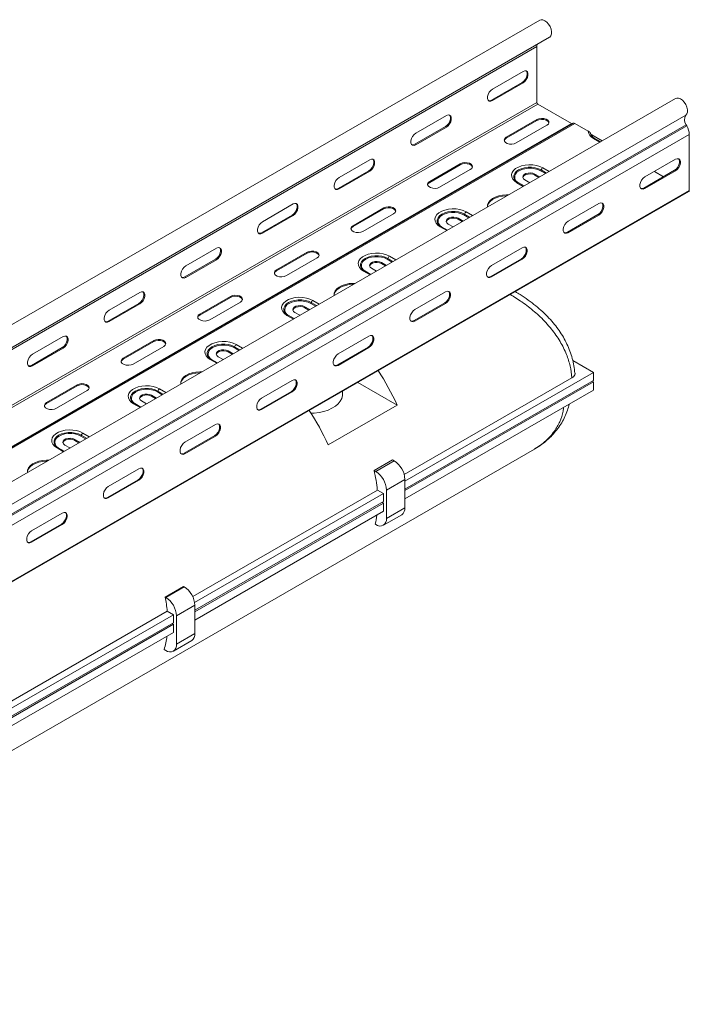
# Model space of a CAD drawing. Header units: millimetres. Extents: x 440 to 1541, y -883 to 631.
# Tile 3 of 5: x 853 to 1162, y -701 to -246. Entities that reach past the tile are written whole.
import ezdxf

# ---------------------------------------------------------------- set-up
doc = ezdxf.new("R2010")
doc.units = ezdxf.units.MM

msp = doc.modelspace()

# ---------------------------------------------------------------- linework, layer by layer
at = {"color": 7, "linetype": 'Continuous', "lineweight": 15}
for p, q in [((1092.82, -246.64), (729.61, -456.32)), ((738.71, -461.57), (1097.37, -254.52)), ((1091.47, -258.87), (1091.47, -284.62)), ((1085.11, -270.29), (1070.96, -278.46)), ((1070.57, -283.54), (1084.72, -275.38)), ((1070.96, -283.76), (1085.11, -275.6)), ((1084.72, -275.38), (1085.11, -275.6)), ((1155.5, -282.83), (627.3, -587.76)), ((1070.57, -283.54), (1070.96, -283.76)), ((1091.93, -285.42), (1107.49, -294.4)), ((632.05, -595.5), (1160.25, -290.57)), ((1049.75, -290.7), (1035.61, -298.87)), ((579.28, -599.33), (1107.49, -294.4)), ((580.09, -599.16), (1108.3, -294.24)), ((580.81, -599.24), (1109.02, -294.31)), ((632.17, -599.91), (1160.38, -294.98)), ((632.42, -600.35), (1160.62, -295.42)), ((1091.54, -292.54), (1077.4, -300.71)), ((1091.54, -292.99), (1077.4, -301.15)), ((1081.99, -303.36), (1096.13, -295.2)), ((1091.54, -292.99), (1091.54, -292.54)), ((1109.02, -294.31), (1115.16, -297.85)), ((1160.62, -295.42), (1160.38, -294.98)), ((633.58, -604.39), (1161.79, -299.47)), ((1035.22, -303.95), (1049.36, -295.79)), ((1035.61, -304.18), (1049.75, -296.01)), ((1049.36, -295.79), (1049.75, -296.01)), ((1116.77, -299.6), (1121.62, -302.39)), ((1161.79, -325.22), (1161.79, -299.47)), ((1035.22, -303.95), (1035.61, -304.18)), ((1077.4, -301.15), (1077.4, -300.71)), ((1120.92, -302.8), (1118.19, -301.22)), ((1014.4, -311.11), (1000.25, -319.28)), ((1056.18, -312.95), (1042.04, -321.12)), ((1056.18, -313.4), (1042.04, -321.57)), ((1056.18, -313.4), (1056.18, -312.95)), ((1155.43, -310.89), (1141.29, -319.05)), ((999.86, -324.36), (1014.01, -316.2)), ((1000.25, -324.59), (1014.4, -316.42)), ((1014.01, -316.2), (1014.4, -316.42)), ((1046.64, -323.77), (1060.78, -315.61)), ((1092.8, -319.03), (1090.55, -317.73)), ((1090.55, -318.18), (1090.55, -317.73)), ((1155.04, -315.97), (1140.9, -324.14)), ((1141.29, -324.36), (1155.43, -316.2)), ((1145.74, -316.48), (1149.95, -318.91)), ((1155.04, -315.97), (1155.43, -316.2)), ((1042.04, -321.57), (1042.04, -321.12)), ((1085.56, -323.21), (1082.83, -321.63)), ((1085.95, -320.38), (1088.2, -321.68)), ((1092.41, -319.25), (1090.55, -318.18)), ((745.31, -566.06), (1161.54, -325.77)), ((999.86, -324.36), (1000.25, -324.59)), ((1140.9, -324.14), (1141.29, -324.36)), ((979.04, -331.52), (964.9, -339.69)), ((1120.07, -331.3), (1105.93, -339.46)), ((1020.83, -333.36), (1006.68, -341.53)), ((1020.83, -333.81), (1006.68, -341.98)), ((1011.28, -344.18), (1025.42, -336.02)), ((1020.83, -333.81), (1020.83, -333.36)), ((964.51, -344.77), (978.65, -336.61)), ((964.9, -345), (979.04, -336.83)), ((978.65, -336.61), (979.04, -336.83)), ((1050.6, -340.79), (1052.85, -342.09)), ((1057.45, -339.44), (1055.2, -338.14)), ((1055.2, -338.59), (1055.2, -338.14)), ((1057.06, -339.66), (1055.2, -338.59)), ((1119.68, -336.38), (1105.54, -344.55)), ((1105.93, -344.77), (1120.07, -336.61)), ((1119.68, -336.38), (1120.07, -336.61)), ((964.51, -344.77), (964.9, -345)), ((1006.68, -341.98), (1006.68, -341.53)), ((1050.21, -343.62), (1047.48, -342.04)), ((1105.54, -344.55), (1105.93, -344.77)), ((943.68, -351.93), (929.54, -360.1)), ((985.47, -353.77), (971.33, -361.94)), ((985.47, -354.22), (971.33, -362.39)), ((985.47, -354.22), (985.47, -353.77)), ((1084.72, -351.71), (1070.57, -359.87)), ((929.15, -365.18), (943.3, -357.02)), ((929.54, -365.41), (943.68, -357.24)), ((943.3, -357.02), (943.68, -357.24)), ((975.93, -364.59), (990.07, -356.43)), ((1022.09, -359.85), (1019.84, -358.55)), ((1019.84, -359), (1019.84, -358.55)), ((1021.7, -360.07), (1019.84, -359)), ((1084.33, -356.79), (1070.19, -364.96)), ((1070.57, -365.18), (1084.72, -357.02)), ((1084.33, -356.79), (1084.72, -357.02)), ((971.33, -362.39), (971.33, -361.94)), ((1014.85, -364.03), (1012.12, -362.45)), ((1015.24, -361.2), (1017.49, -362.5)), ((929.15, -365.18), (929.54, -365.41)), ((1070.19, -364.96), (1070.57, -365.18)), ((908.33, -372.34), (894.19, -380.51)), ((1049.36, -372.12), (1035.22, -380.28)), ((950.12, -374.18), (935.97, -382.35)), ((950.12, -374.63), (935.97, -382.8)), ((940.57, -385), (954.71, -376.84)), ((950.12, -374.63), (950.12, -374.18)), ((1048.97, -377.2), (1034.83, -385.37)), ((1048.97, -377.2), (1049.36, -377.43)), ((893.8, -385.59), (907.94, -377.43)), ((894.19, -385.82), (908.33, -377.65)), ((907.94, -377.43), (908.33, -377.65)), ((979.89, -381.61), (982.14, -382.91)), ((986.73, -380.26), (984.48, -378.96)), ((984.48, -379.41), (984.48, -378.96)), ((986.35, -380.48), (984.48, -379.41)), ((1035.22, -385.59), (1049.36, -377.43)), ((893.8, -385.59), (894.19, -385.82)), ((935.97, -382.8), (935.97, -382.35)), ((979.49, -384.44), (976.76, -382.86)), ((1034.83, -385.37), (1035.22, -385.59)), ((872.97, -392.75), (858.83, -400.92)), ((914.76, -394.59), (900.62, -402.76)), ((914.76, -395.04), (900.62, -403.21)), ((914.76, -395.04), (914.76, -394.59)), ((1014.01, -392.53), (999.86, -400.69)), ((858.44, -406), (872.58, -397.84)), ((858.83, -406.23), (872.97, -398.06)), ((872.58, -397.84), (872.97, -398.06)), ((905.22, -405.41), (919.36, -397.25)), ((951.38, -400.67), (949.13, -399.37)), ((949.13, -399.82), (949.13, -399.37)), ((950.99, -400.89), (949.13, -399.82)), ((1013.62, -397.61), (999.48, -405.78)), ((999.86, -406), (1014.01, -397.84)), ((1013.62, -397.61), (1014.01, -397.84)), ((900.62, -403.21), (900.62, -402.76)), ((944.14, -404.85), (941.41, -403.27)), ((944.53, -402.02), (946.78, -403.32)), ((1117.6, -409.28), (1108.01, -403.75)), ((858.44, -406), (858.83, -406.23)), ((999.48, -405.78), (999.86, -406)), ((978.65, -412.94), (964.51, -421.1)), ((1030.29, -456.42), (1107.69, -411.74)), ((1030.62, -459.49), (1117.6, -409.28)), ((1030.62, -463.17), (1117.6, -412.96)), ((1117.6, -413.64), (1117.01, -413.3)), ((1117.6, -412.96), (1117.6, -409.28)), ((879.41, -415), (865.26, -423.17)), ((879.41, -415.45), (865.26, -423.62)), ((869.86, -425.82), (884, -417.66)), ((879.41, -415.45), (879.41, -415)), ((978.26, -418.02), (964.12, -426.19)), ((978.26, -418.02), (978.65, -418.25)), ((1001.78, -419.48), (1001.78, -418)), ((1027.01, -424.33), (1008.91, -413.88)), ((1030.62, -463.85), (1117.6, -413.64)), ((1030.62, -467.65), (1117.6, -417.44)), ((1117.6, -417.44), (1117.6, -413.64)), ((909.18, -422.43), (911.43, -423.73)), ((916.02, -421.08), (913.77, -419.78)), ((913.77, -420.23), (913.77, -419.78)), ((915.64, -421.3), (913.77, -420.23)), ((964.51, -426.41), (978.65, -418.25)), ((865.26, -423.62), (865.26, -423.17)), ((908.78, -425.26), (906.05, -423.68)), ((964.12, -426.19), (964.51, -426.41)), ((995.19, -442.7), (1027.01, -424.33)), ((943.3, -433.35), (929.15, -441.51)), ((880.67, -441.49), (878.42, -440.19)), ((878.42, -440.64), (878.42, -440.19)), ((880.28, -441.71), (878.42, -440.64)), ((942.91, -438.43), (928.76, -446.6)), ((929.15, -446.82), (943.3, -438.66)), ((942.91, -438.43), (943.3, -438.66)), ((646.37, -700.96), (1090.36, -444.65)), ((873.43, -445.67), (870.7, -444.09)), ((873.82, -442.84), (876.07, -444.14)), ((928.76, -446.6), (929.15, -446.82)), ((1016.43, -454.56), (1024.91, -449.66)), ((1025.67, -450.1), (1024.91, -449.66)), ((907.94, -453.76), (893.8, -461.92)), ((1017.19, -455), (1025.67, -450.1)), ((907.55, -458.84), (893.41, -467.01)), ((907.55, -458.84), (907.94, -459.07)), ((1017.19, -455), (1016.43, -454.56)), ((1030.62, -458.67), (1022.14, -463.57)), ((1030.62, -458.67), (1030.62, -471.74)), ((893.8, -467.23), (907.94, -459.07)), ((932.74, -512.73), (1017.9, -463.57)), ((1020.72, -465.2), (1017.9, -463.57)), ((1022.14, -476.63), (1022.14, -463.57)), ((893.41, -467.01), (893.8, -467.23)), ((933.63, -515.48), (1020.72, -465.2)), ((1020.72, -468.88), (1020.72, -465.2)), ((933.75, -519.09), (1020.72, -468.88)), ((933.75, -519.77), (1020.72, -469.56)), ((1020.72, -469.56), (1020.13, -469.22)), ((1020.72, -473.37), (1020.72, -469.56)), ((1022.14, -476.63), (1030.62, -471.74)), ((872.58, -474.17), (858.44, -482.33)), ((933.75, -523.58), (1020.72, -473.37)), ((1020.69, -479.84), (1029.17, -474.94)), ((872.2, -479.25), (858.05, -487.42)), ((858.44, -487.64), (872.58, -479.48)), ((872.2, -479.25), (872.58, -479.48)), ((1017.19, -479.49), (1016.96, -479.36)), ((858.05, -487.42), (858.44, -487.64)), ((920.06, -512.95), (928.54, -508.05)), ((920.31, -513.1), (928.8, -508.2)), ((928.8, -508.2), (928.54, -508.05)), ((920.31, -513.1), (920.06, -512.95)), ((933.75, -516.78), (925.26, -521.68)), ((933.75, -516.78), (933.75, -529.84)), ((837.99, -567.43), (921.02, -519.49)), ((838.88, -570.18), (923.85, -521.13)), ((923.85, -521.13), (921.02, -519.49)), ((923.85, -524.8), (923.85, -521.13)), ((925.26, -534.74), (925.26, -521.68)), ((839, -573.79), (923.85, -524.8)), ((839, -574.47), (923.85, -525.49)), ((923.85, -525.49), (923.26, -525.15)), ((923.85, -529.29), (923.85, -525.49)), ((839, -578.28), (923.85, -529.29)), ((925.26, -534.74), (933.75, -529.84)), ((923.81, -537.94), (932.3, -533.05)), ((920.31, -537.6), (919.56, -537.16))]:
    msp.add_line(p, q, dxfattribs=at)
at = {"color": 8, "linetype": 'Continuous', "lineweight": 15}
for p, q in [((739.52, -462.04), (1091.47, -258.87)), ((745.31, -484.46), (1091.47, -284.62)), ((745.31, -485.52), (1091.93, -285.42)), ((1120.59, -302.98), (1117.64, -301.28)), ((1095.47, -317.49), (1093.22, -316.19)), ((1093.49, -315.81), (1095.93, -317.22)), ((1094.22, -314.79), (1097.18, -316.5)), ((1085.24, -323.39), (1082.28, -321.69)), ((745.31, -565.65), (1161.79, -325.22)), ((1058.14, -336.22), (1060.57, -337.63)), ((1058.87, -335.2), (1061.83, -336.91)), ((1060.12, -337.9), (1057.87, -336.6)), ((1049.88, -343.8), (1046.93, -342.1)), ((1024.76, -358.31), (1022.51, -357.01)), ((1022.78, -356.63), (1025.22, -358.04)), ((1023.51, -355.61), (1026.47, -357.32)), ((1014.53, -364.21), (1011.57, -362.51)), ((987.43, -377.04), (989.86, -378.45)), ((988.16, -376.02), (991.12, -377.73)), ((989.41, -378.72), (987.16, -377.42)), ((979.17, -384.63), (976.21, -382.92)), ((954.05, -399.13), (951.8, -397.83)), ((952.07, -397.46), (954.51, -398.86)), ((952.8, -396.43), (955.76, -398.14)), ((943.82, -405.04), (940.86, -403.33)), ((916.71, -417.87), (919.15, -419.27)), ((917.45, -416.84), (920.41, -418.55)), ((918.7, -419.54), (916.45, -418.24)), ((908.46, -425.45), (905.5, -423.74)), ((883.34, -439.95), (881.09, -438.65)), ((881.36, -438.28), (883.8, -439.68)), ((882.09, -437.25), (885.05, -438.96)), ((873.11, -445.86), (870.15, -444.15))]:
    msp.add_line(p, q, dxfattribs=at)
at = {"color": 7, "linetype": 'Continuous', "lineweight": 15, "flags": 128}
for points in [[(1097.37, -254.52), (1097.48, -254.46), (1097.99, -253.88), (1098.27, -253.03), (1098.29, -251.98), (1098.05, -250.83), (1097.57, -249.65), (1096.89, -248.54), (1096.07, -247.61), (1095.17, -246.91), (1094.26, -246.51), (1093.41, -246.45), (1092.82, -246.64)], [(1084.72, -275.38), (1085.5, -274.76), (1086.19, -273.9), (1086.71, -272.9), (1086.98, -271.88), (1086.98, -270.96), (1086.71, -270.25), (1086.52, -270.04)], [(1085.11, -275.6), (1085.89, -274.99), (1086.58, -274.13), (1087.1, -273.12), (1087.37, -272.1), (1087.37, -271.18), (1087.1, -270.47), (1086.58, -270.06), (1085.89, -270), (1085.11, -270.29)], [(1070.96, -278.46), (1070.18, -279.07), (1069.49, -279.93), (1068.97, -280.93), (1068.7, -281.96), (1068.7, -282.88), (1068.97, -283.59), (1069.49, -284), (1070.18, -284.06), (1070.96, -283.76)], [(1069.16, -283.79), (1069.79, -283.83), (1070.57, -283.54)], [(1160.25, -290.57), (1160.73, -289.95), (1160.97, -289.06), (1160.95, -287.99), (1160.68, -286.83), (1160.16, -285.65), (1159.46, -284.57), (1158.62, -283.67), (1157.71, -283.02), (1156.8, -282.67), (1155.98, -282.65), (1155.5, -282.83)], [(1049.36, -295.79), (1050.15, -295.17), (1050.84, -294.31), (1051.35, -293.31), (1051.62, -292.29), (1051.62, -291.37), (1051.35, -290.66), (1051.17, -290.45)], [(1049.75, -296.01), (1050.54, -295.4), (1051.23, -294.54), (1051.74, -293.54), (1052.01, -292.51), (1052.01, -291.59), (1051.74, -290.88), (1051.23, -290.47), (1050.54, -290.41), (1049.75, -290.7)], [(1096.13, -295.2), (1096.78, -294.66), (1097.07, -294.03), (1096.98, -293.38), (1096.5, -292.79), (1095.7, -292.33), (1094.68, -292.06), (1093.55, -292), (1092.46, -292.17), (1091.54, -292.54)], [(1097.06, -294.09), (1096.98, -293.83), (1096.5, -293.24), (1095.7, -292.78), (1094.68, -292.51), (1093.55, -292.45), (1092.46, -292.62), (1091.54, -292.99)], [(1035.61, -298.87), (1034.82, -299.48), (1034.13, -300.34), (1033.62, -301.34), (1033.35, -302.37), (1033.35, -303.29), (1033.62, -304), (1034.13, -304.41), (1034.82, -304.47), (1035.61, -304.18)], [(1033.8, -304.2), (1034.43, -304.24), (1035.22, -303.95)], [(1077.4, -300.71), (1076.75, -301.24), (1076.46, -301.87), (1076.55, -302.52), (1077.03, -303.11), (1077.83, -303.57), (1078.85, -303.84), (1079.98, -303.9), (1081.07, -303.73), (1081.99, -303.36)], [(1077.4, -301.15), (1076.75, -301.69), (1076.47, -302.26)], [(1014.01, -316.2), (1014.79, -315.58), (1015.48, -314.72), (1016, -313.72), (1016.27, -312.7), (1016.27, -311.78), (1016, -311.07), (1015.81, -310.86)], [(1014.4, -316.42), (1015.18, -315.81), (1015.87, -314.95), (1016.39, -313.95), (1016.66, -312.92), (1016.66, -312), (1016.39, -311.29), (1015.87, -310.88), (1015.18, -310.82), (1014.4, -311.11)], [(1060.78, -315.61), (1061.43, -315.07), (1061.72, -314.44), (1061.62, -313.79), (1061.14, -313.2), (1060.34, -312.74), (1059.32, -312.47), (1058.2, -312.41), (1057.11, -312.58), (1056.18, -312.95)], [(1061.71, -314.5), (1061.62, -314.24), (1061.14, -313.65), (1060.34, -313.19), (1059.32, -312.92), (1058.2, -312.86), (1057.11, -313.03), (1056.18, -313.4)], [(1082.28, -321.69), (1081.17, -320.9), (1080.37, -319.99), (1079.91, -319), (1079.82, -317.98), (1080.09, -316.98), (1080.73, -316.03), (1081.69, -315.17), (1082.94, -314.45), (1084.42, -313.9), (1086.07, -313.53), (1087.81, -313.37), (1089.57, -313.42), (1091.28, -313.69), (1092.85, -314.15), (1094.22, -314.79)], [(1156.85, -310.64), (1157.03, -310.84), (1157.3, -311.55), (1157.3, -312.47), (1157.03, -313.5), (1156.52, -314.5), (1155.82, -315.36), (1155.04, -315.97)], [(1155.43, -316.2), (1156.21, -315.58), (1156.9, -314.72), (1157.42, -313.72), (1157.69, -312.7), (1157.69, -311.78), (1157.42, -311.07), (1156.9, -310.66), (1156.21, -310.6), (1155.43, -310.89)], [(1093.22, -316.19), (1091.99, -315.62), (1090.57, -315.22), (1089.04, -315.02), (1087.47, -315.02), (1085.93, -315.22), (1084.51, -315.62), (1083.28, -316.19), (1082.3, -316.9), (1081.93, -317.28)], [(1090.55, -317.73), (1089.63, -317.36), (1088.54, -317.19), (1087.41, -317.24), (1086.39, -317.52), (1085.59, -317.98), (1085.11, -318.57), (1085.01, -319.22), (1085.31, -319.85), (1085.95, -320.38)], [(1090.55, -318.18), (1089.63, -317.8), (1088.54, -317.64), (1087.41, -317.69), (1086.39, -317.97), (1085.59, -318.43), (1085.11, -319.02), (1085.03, -319.28)], [(1000.25, -319.28), (999.47, -319.89), (998.78, -320.75), (998.26, -321.75), (997.99, -322.78), (997.99, -323.7), (998.26, -324.41), (998.78, -324.82), (999.47, -324.88), (1000.25, -324.59)], [(1042.04, -321.12), (1041.39, -321.65), (1041.1, -322.28), (1041.2, -322.93), (1041.68, -323.52), (1042.47, -323.98), (1043.5, -324.25), (1044.62, -324.31), (1045.71, -324.14), (1046.64, -323.77)], [(1042.04, -321.57), (1041.39, -322.1), (1041.11, -322.67)], [(1141.29, -319.05), (1140.5, -319.67), (1139.81, -320.53), (1139.3, -321.53), (1139.02, -322.55), (1139.02, -323.47), (1139.3, -324.18), (1139.81, -324.59), (1140.5, -324.65), (1141.29, -324.36)], [(998.45, -324.61), (999.08, -324.65), (999.86, -324.36)], [(1140.9, -324.14), (1140.11, -324.43), (1139.48, -324.39)], [(978.65, -336.61), (979.44, -335.99), (980.13, -335.13), (980.64, -334.13), (980.91, -333.11), (980.91, -332.19), (980.64, -331.48), (980.46, -331.27)], [(979.04, -336.83), (979.83, -336.22), (980.52, -335.36), (981.03, -334.36), (981.3, -333.33), (981.3, -332.41), (981.03, -331.7), (980.52, -331.29), (979.83, -331.23), (979.04, -331.52)], [(1077.64, -327.78), (1077.42, -327.78), (1075.61, -327.91), (1073.89, -328.25), (1072.32, -328.79), (1070.97, -329.49), (1069.89, -330.34), (1069.13, -331.3), (1068.72, -332.32), (1068.65, -332.75)], [(1078.39, -327.35), (1077.42, -327.33), (1075.61, -327.47), (1073.89, -327.81), (1072.32, -328.34), (1070.97, -329.04), (1069.89, -329.89), (1069.13, -330.85), (1068.72, -331.87), (1068.67, -332.92), (1068.68, -332.96)], [(1121.49, -331.05), (1121.67, -331.25), (1121.95, -331.96), (1121.95, -332.88), (1121.67, -333.91), (1121.16, -334.91), (1120.47, -335.77), (1119.68, -336.38)], [(1120.07, -336.61), (1120.86, -335.99), (1121.55, -335.13), (1122.06, -334.13), (1122.34, -333.11), (1122.34, -332.19), (1122.06, -331.48), (1121.55, -331.07), (1120.86, -331.01), (1120.07, -331.3)], [(1025.42, -336.02), (1026.07, -335.48), (1026.36, -334.85), (1026.26, -334.2), (1025.79, -333.61), (1024.99, -333.15), (1023.97, -332.88), (1022.84, -332.82), (1021.75, -332.99), (1020.83, -333.36)], [(1026.35, -334.91), (1026.26, -334.65), (1025.79, -334.06), (1024.99, -333.6), (1023.97, -333.33), (1022.84, -333.27), (1021.75, -333.44), (1020.83, -333.81)], [(1046.93, -342.1), (1045.81, -341.31), (1045.01, -340.4), (1044.56, -339.41), (1044.46, -338.39), (1044.74, -337.39), (1045.37, -336.44), (1046.33, -335.58), (1047.58, -334.86), (1049.06, -334.31), (1050.71, -333.94), (1052.46, -333.78), (1054.22, -333.83), (1055.92, -334.1), (1057.5, -334.56), (1058.87, -335.2)], [(1057.87, -336.6), (1056.64, -336.03), (1055.22, -335.64), (1053.68, -335.43), (1052.11, -335.43), (1050.57, -335.64), (1049.16, -336.03), (1047.93, -336.6), (1046.94, -337.31), (1046.57, -337.69)], [(964.9, -339.69), (964.11, -340.3), (963.42, -341.16), (962.91, -342.16), (962.63, -343.19), (962.63, -344.11), (962.91, -344.82), (963.42, -345.23), (964.11, -345.29), (964.9, -345)], [(1055.2, -338.14), (1054.27, -337.77), (1053.18, -337.6), (1052.06, -337.65), (1051.03, -337.93), (1050.23, -338.39), (1049.76, -338.98), (1049.66, -339.63), (1049.95, -340.26), (1050.6, -340.79)], [(1055.2, -338.59), (1054.27, -338.22), (1053.18, -338.05), (1052.06, -338.1), (1051.03, -338.38), (1050.23, -338.84), (1049.76, -339.43), (1049.67, -339.69)], [(1105.93, -339.46), (1105.14, -340.08), (1104.45, -340.94), (1103.94, -341.94), (1103.67, -342.96), (1103.67, -343.88), (1103.94, -344.59), (1104.45, -345), (1105.14, -345.06), (1105.93, -344.77)], [(963.09, -345.02), (963.72, -345.06), (964.51, -344.77)], [(1006.68, -341.53), (1006.04, -342.06), (1005.75, -342.69), (1005.84, -343.34), (1006.32, -343.93), (1007.12, -344.39), (1008.14, -344.67), (1009.27, -344.72), (1010.36, -344.55), (1011.28, -344.18)], [(1006.68, -341.98), (1006.04, -342.51), (1005.76, -343.08)], [(1105.54, -344.55), (1104.76, -344.84), (1104.12, -344.8)], [(943.3, -357.02), (944.08, -356.4), (944.77, -355.54), (945.29, -354.54), (945.56, -353.52), (945.56, -352.6), (945.29, -351.89), (945.1, -351.68)], [(943.68, -357.24), (944.47, -356.63), (945.16, -355.77), (945.67, -354.77), (945.95, -353.74), (945.95, -352.82), (945.67, -352.11), (945.16, -351.7), (944.47, -351.64), (943.68, -351.93)], [(990.07, -356.43), (990.72, -355.89), (991.01, -355.26), (990.91, -354.61), (990.43, -354.02), (989.63, -353.56), (988.61, -353.29), (987.49, -353.23), (986.4, -353.4), (985.47, -353.77)], [(991, -355.32), (990.91, -355.06), (990.43, -354.47), (989.63, -354.01), (988.61, -353.74), (987.49, -353.68), (986.4, -353.85), (985.47, -354.22)], [(1011.57, -362.51), (1010.46, -361.72), (1009.66, -360.81), (1009.2, -359.82), (1009.11, -358.8), (1009.38, -357.8), (1010.02, -356.85), (1010.98, -355.99), (1012.23, -355.27), (1013.71, -354.72), (1015.36, -354.35), (1017.1, -354.19), (1018.86, -354.24), (1020.57, -354.51), (1022.14, -354.97), (1023.51, -355.61)], [(1086.14, -351.46), (1086.32, -351.66), (1086.59, -352.37), (1086.59, -353.29), (1086.32, -354.32), (1085.81, -355.32), (1085.11, -356.18), (1084.33, -356.79)], [(1084.72, -357.02), (1085.5, -356.4), (1086.19, -355.54), (1086.71, -354.54), (1086.98, -353.52), (1086.98, -352.6), (1086.71, -351.89), (1086.19, -351.48), (1085.5, -351.42), (1084.72, -351.71)], [(1022.51, -357.01), (1021.28, -356.44), (1019.86, -356.05), (1018.33, -355.84), (1016.75, -355.84), (1015.22, -356.05), (1013.8, -356.44), (1012.57, -357.01), (1011.59, -357.72), (1011.22, -358.1)], [(1019.84, -358.55), (1018.92, -358.18), (1017.83, -358.01), (1016.7, -358.06), (1015.68, -358.34), (1014.88, -358.8), (1014.4, -359.39), (1014.3, -360.04), (1014.6, -360.67), (1015.24, -361.2)], [(1019.84, -359), (1018.92, -358.63), (1017.83, -358.46), (1016.7, -358.51), (1015.68, -358.79), (1014.88, -359.25), (1014.4, -359.84), (1014.32, -360.1)], [(929.54, -360.1), (928.76, -360.71), (928.07, -361.57), (927.55, -362.57), (927.28, -363.6), (927.28, -364.52), (927.55, -365.23), (928.07, -365.64), (928.76, -365.7), (929.54, -365.41)], [(971.33, -361.94), (970.68, -362.47), (970.39, -363.1), (970.49, -363.75), (970.97, -364.34), (971.76, -364.8), (972.79, -365.08), (973.91, -365.13), (975, -364.96), (975.93, -364.59)], [(971.33, -362.39), (970.68, -362.92), (970.4, -363.49)], [(1070.57, -359.87), (1069.79, -360.49), (1069.1, -361.35), (1068.58, -362.35), (1068.31, -363.37), (1068.31, -364.29), (1068.58, -365), (1069.1, -365.41), (1069.79, -365.47), (1070.57, -365.18)], [(927.73, -365.43), (928.37, -365.47), (929.15, -365.18)], [(1007.68, -368.17), (1006.71, -368.15), (1004.9, -368.29), (1003.18, -368.63), (1001.61, -369.16), (1000.26, -369.86), (999.18, -370.71), (998.42, -371.67), (998.01, -372.69), (997.96, -373.74), (997.97, -373.78)], [(1070.19, -364.96), (1069.4, -365.25), (1068.77, -365.21)], [(907.94, -377.43), (908.73, -376.81), (909.42, -375.95), (909.93, -374.95), (910.2, -373.93), (910.2, -373.01), (909.93, -372.3), (909.75, -372.09)], [(908.33, -377.65), (909.12, -377.04), (909.81, -376.18), (910.32, -375.18), (910.59, -374.15), (910.59, -373.23), (910.32, -372.52), (909.81, -372.11), (909.12, -372.05), (908.33, -372.34)], [(1006.93, -368.6), (1006.71, -368.6), (1004.9, -368.74), (1003.18, -369.08), (1001.61, -369.61), (1000.26, -370.31), (999.18, -371.16), (998.42, -372.12), (998.01, -373.14), (997.94, -373.57)], [(1050.78, -371.87), (1050.96, -372.07), (1051.24, -372.78), (1051.24, -373.7), (1050.96, -374.73), (1050.45, -375.73), (1049.76, -376.59), (1048.97, -377.2)], [(1049.36, -377.43), (1050.15, -376.81), (1050.84, -375.95), (1051.35, -374.95), (1051.62, -373.93), (1051.62, -373.01), (1051.35, -372.3), (1050.84, -371.89), (1050.15, -371.83), (1049.36, -372.12)], [(954.71, -376.84), (955.36, -376.3), (955.65, -375.67), (955.55, -375.02), (955.08, -374.43), (954.28, -373.97), (953.26, -373.7), (952.13, -373.64), (951.04, -373.81), (950.12, -374.18)], [(955.64, -375.73), (955.55, -375.47), (955.08, -374.88), (954.28, -374.42), (953.26, -374.15), (952.13, -374.09), (951.04, -374.26), (950.12, -374.63)], [(976.21, -382.92), (975.1, -382.13), (974.3, -381.22), (973.85, -380.23), (973.75, -379.22), (974.03, -378.21), (974.66, -377.26), (975.62, -376.4), (976.87, -375.68), (978.35, -375.13), (980, -374.76), (981.74, -374.6), (983.51, -374.65), (985.21, -374.92), (986.79, -375.38), (988.16, -376.02)], [(987.16, -377.42), (985.93, -376.85), (984.51, -376.46), (982.97, -376.25), (981.4, -376.25), (979.86, -376.46), (978.45, -376.85), (977.21, -377.42), (976.23, -378.13), (975.86, -378.51)], [(894.19, -380.51), (893.4, -381.12), (892.71, -381.98), (892.2, -382.98), (891.92, -384.01), (891.92, -384.93), (892.2, -385.64), (892.71, -386.05), (893.4, -386.11), (894.19, -385.82)], [(984.48, -378.96), (983.56, -378.59), (982.47, -378.42), (981.35, -378.47), (980.32, -378.75), (979.52, -379.21), (979.05, -379.8), (978.95, -380.45), (979.24, -381.08), (979.89, -381.61)], [(984.48, -379.41), (983.56, -379.04), (982.47, -378.87), (981.35, -378.92), (980.32, -379.2), (979.52, -379.66), (979.05, -380.25), (978.96, -380.51)], [(1035.22, -380.28), (1034.43, -380.9), (1033.74, -381.76), (1033.23, -382.76), (1032.96, -383.78), (1032.96, -384.7), (1033.23, -385.41), (1033.74, -385.82), (1034.43, -385.89), (1035.22, -385.59)], [(892.38, -385.84), (893.01, -385.89), (893.8, -385.59)], [(935.97, -382.35), (935.33, -382.88), (935.03, -383.51), (935.13, -384.16), (935.61, -384.75), (936.41, -385.21), (937.43, -385.49), (938.56, -385.54), (939.65, -385.37), (940.57, -385)], [(935.97, -382.8), (935.33, -383.33), (935.05, -383.9)], [(1034.83, -385.37), (1034.04, -385.66), (1033.41, -385.62)], [(872.58, -397.84), (873.37, -397.22), (874.06, -396.36), (874.58, -395.36), (874.85, -394.34), (874.85, -393.42), (874.58, -392.71), (874.39, -392.5)], [(872.97, -398.06), (873.76, -397.45), (874.45, -396.59), (874.96, -395.59), (875.24, -394.56), (875.24, -393.64), (874.96, -392.93), (874.45, -392.52), (873.76, -392.46), (872.97, -392.75)], [(919.36, -397.25), (920, -396.71), (920.3, -396.08), (920.2, -395.43), (919.72, -394.84), (918.92, -394.38), (917.9, -394.11), (916.78, -394.05), (915.69, -394.22), (914.76, -394.59)], [(920.29, -396.14), (920.2, -395.88), (919.72, -395.29), (918.92, -394.83), (917.9, -394.56), (916.78, -394.5), (915.69, -394.67), (914.76, -395.04)], [(940.86, -403.33), (939.75, -402.54), (938.95, -401.63), (938.49, -400.64), (938.4, -399.63), (938.67, -398.62), (939.31, -397.67), (940.27, -396.81), (941.52, -396.09), (943, -395.54), (944.65, -395.17), (946.39, -395.01), (948.15, -395.07), (949.86, -395.33), (951.43, -395.79), (952.8, -396.43)], [(1015.43, -392.28), (1015.61, -392.48), (1015.88, -393.19), (1015.88, -394.11), (1015.61, -395.14), (1015.09, -396.14), (1014.4, -397), (1013.62, -397.61)], [(1014.01, -397.84), (1014.79, -397.22), (1015.48, -396.36), (1016, -395.36), (1016.27, -394.34), (1016.27, -393.42), (1016, -392.71), (1015.48, -392.3), (1014.79, -392.24), (1014.01, -392.53)], [(951.8, -397.83), (950.57, -397.26), (949.15, -396.87), (947.62, -396.66), (946.04, -396.66), (944.51, -396.87), (943.09, -397.26), (941.86, -397.83), (940.88, -398.54), (940.51, -398.92)], [(949.13, -399.37), (948.2, -399), (947.11, -398.83), (945.99, -398.88), (944.97, -399.16), (944.17, -399.62), (943.69, -400.21), (943.59, -400.86), (943.89, -401.49), (944.53, -402.02)], [(949.13, -399.82), (948.2, -399.45), (947.11, -399.28), (945.99, -399.33), (944.97, -399.61), (944.17, -400.07), (943.69, -400.66), (943.6, -400.92)], [(858.83, -400.92), (858.05, -401.53), (857.35, -402.39), (856.84, -403.39), (856.57, -404.42), (856.57, -405.34), (856.84, -406.05), (857.35, -406.46), (858.05, -406.52), (858.83, -406.23)], [(900.62, -402.76), (899.97, -403.29), (899.68, -403.92), (899.78, -404.57), (900.25, -405.16), (901.05, -405.62), (902.08, -405.9), (903.2, -405.95), (904.29, -405.78), (905.22, -405.41)], [(900.62, -403.21), (899.97, -403.74), (899.69, -404.31)], [(999.86, -400.69), (999.08, -401.31), (998.39, -402.17), (997.87, -403.17), (997.6, -404.19), (997.6, -405.12), (997.87, -405.82), (998.39, -406.23), (999.08, -406.3), (999.86, -406)], [(857.02, -406.25), (857.66, -406.3), (858.44, -406)], [(936.97, -408.99), (936, -408.97), (934.19, -409.11), (932.47, -409.45), (930.9, -409.98), (929.55, -410.68), (928.47, -411.53), (927.71, -412.49), (927.3, -413.51), (927.25, -414.56), (927.26, -414.6)], [(999.48, -405.78), (998.69, -406.07), (998.06, -406.03)], [(936.22, -409.42), (936, -409.42), (934.19, -409.56), (932.47, -409.9), (930.9, -410.43), (929.55, -411.13), (928.47, -411.98), (927.71, -412.94), (927.3, -413.96), (927.23, -414.39)], [(980.07, -412.69), (980.25, -412.89), (980.53, -413.6), (980.53, -414.52), (980.25, -415.55), (979.74, -416.55), (979.05, -417.41), (978.26, -418.02)], [(978.65, -418.25), (979.44, -417.63), (980.13, -416.77), (980.64, -415.77), (980.91, -414.75), (980.91, -413.83), (980.64, -413.12), (980.13, -412.71), (979.44, -412.65), (978.65, -412.94)], [(884, -417.66), (884.65, -417.12), (884.94, -416.49), (884.84, -415.84), (884.37, -415.25), (883.57, -414.79), (882.54, -414.52), (881.42, -414.46), (880.33, -414.63), (879.41, -415)], [(884.93, -416.55), (884.84, -416.29), (884.37, -415.7), (883.57, -415.24), (882.54, -414.97), (881.42, -414.91), (880.33, -415.08), (879.41, -415.45)], [(905.5, -423.74), (904.39, -422.95), (903.59, -422.04), (903.13, -421.05), (903.04, -420.04), (903.32, -419.03), (903.95, -418.08), (904.91, -417.22), (906.16, -416.5), (907.64, -415.95), (909.29, -415.58), (911.03, -415.42), (912.8, -415.48), (914.5, -415.74), (916.08, -416.2), (917.45, -416.84)], [(916.45, -418.24), (915.22, -417.67), (913.8, -417.28), (912.26, -417.07), (910.69, -417.07), (909.15, -417.28), (907.73, -417.67), (906.5, -418.24), (905.52, -418.95), (905.15, -419.33)], [(913.77, -419.78), (912.85, -419.41), (911.76, -419.24), (910.63, -419.29), (909.61, -419.57), (908.81, -420.03), (908.34, -420.62), (908.24, -421.27), (908.53, -421.9), (909.18, -422.43)], [(913.77, -420.23), (912.85, -419.86), (911.76, -419.69), (910.63, -419.74), (909.61, -420.02), (908.81, -420.48), (908.34, -421.07), (908.25, -421.33)], [(964.51, -421.1), (963.72, -421.72), (963.03, -422.58), (962.52, -423.58), (962.25, -424.6), (962.25, -425.53), (962.52, -426.23), (963.03, -426.64), (963.72, -426.71), (964.51, -426.41)], [(987.36, -428.13), (988.79, -428.06), (991.03, -427.78), (993.18, -427.31), (995.18, -426.66), (996.98, -425.83), (998.54, -424.86), (999.82, -423.76), (1000.8, -422.56), (1001.45, -421.29), (1001.76, -419.98), (1001.78, -419.48)], [(865.26, -423.17), (864.62, -423.7), (864.32, -424.33), (864.42, -424.98), (864.9, -425.57), (865.7, -426.03), (866.72, -426.31), (867.84, -426.36), (868.94, -426.19), (869.86, -425.82)], [(865.26, -423.62), (864.62, -424.15), (864.33, -424.72)], [(964.12, -426.19), (963.33, -426.48), (962.7, -426.44)], [(870.15, -444.15), (869.04, -443.36), (868.24, -442.45), (867.78, -441.46), (867.69, -440.45), (867.96, -439.44), (868.6, -438.49), (869.56, -437.63), (870.81, -436.91), (872.29, -436.36), (873.93, -435.99), (875.68, -435.83), (877.44, -435.89), (879.15, -436.15), (880.72, -436.61), (882.09, -437.25)], [(944.71, -433.1), (944.9, -433.3), (945.17, -434.01), (945.17, -434.93), (944.9, -435.96), (944.38, -436.96), (943.69, -437.82), (942.91, -438.43)], [(943.3, -438.66), (944.08, -438.04), (944.77, -437.18), (945.29, -436.18), (945.56, -435.16), (945.56, -434.24), (945.29, -433.53), (944.77, -433.12), (944.08, -433.06), (943.3, -433.35)], [(881.09, -438.65), (879.86, -438.08), (878.44, -437.69), (876.91, -437.48), (875.33, -437.48), (873.8, -437.69), (872.38, -438.08), (871.15, -438.65), (870.17, -439.36), (869.8, -439.74)], [(878.42, -440.19), (877.49, -439.82), (876.4, -439.65), (875.28, -439.71), (874.26, -439.98), (873.46, -440.44), (872.98, -441.03), (872.88, -441.68), (873.17, -442.31), (873.82, -442.84)], [(878.42, -440.64), (877.49, -440.27), (876.4, -440.1), (875.28, -440.15), (874.26, -440.43), (873.46, -440.89), (872.98, -441.48), (872.89, -441.74)], [(929.15, -441.51), (928.37, -442.13), (927.68, -442.99), (927.16, -443.99), (926.89, -445.01), (926.89, -445.94), (927.16, -446.64), (927.68, -447.05), (928.37, -447.12), (929.15, -446.82)], [(866.26, -449.81), (865.29, -449.79), (863.48, -449.93), (861.76, -450.27), (860.19, -450.8), (858.84, -451.5), (857.76, -452.35), (857, -453.31), (856.59, -454.33), (856.54, -455.38), (856.54, -455.42)], [(928.76, -446.6), (927.98, -446.89), (927.35, -446.85)], [(865.51, -450.24), (865.29, -450.24), (863.48, -450.38), (861.76, -450.72), (860.19, -451.25), (858.84, -451.95), (857.76, -452.8), (857, -453.76), (856.59, -454.78), (856.52, -455.21)], [(909.36, -453.51), (909.54, -453.71), (909.81, -454.42), (909.81, -455.34), (909.54, -456.37), (909.03, -457.37), (908.34, -458.23), (907.55, -458.84)], [(907.94, -459.07), (908.73, -458.45), (909.42, -457.59), (909.93, -456.59), (910.2, -455.57), (910.2, -454.65), (909.93, -453.94), (909.42, -453.53), (908.73, -453.47), (907.94, -453.76)], [(893.8, -461.92), (893.01, -462.54), (892.32, -463.4), (891.81, -464.4), (891.53, -465.42), (891.53, -466.35), (891.81, -467.05), (892.32, -467.46), (893.01, -467.53), (893.8, -467.23)], [(893.41, -467.01), (892.62, -467.3), (891.99, -467.26)], [(874, -473.92), (874.19, -474.12), (874.46, -474.83), (874.46, -475.75), (874.19, -476.78), (873.67, -477.78), (872.98, -478.64), (872.2, -479.25)], [(872.58, -479.48), (873.37, -478.86), (874.06, -478), (874.58, -477), (874.85, -475.98), (874.85, -475.06), (874.58, -474.35), (874.06, -473.94), (873.37, -473.88), (872.58, -474.17)], [(858.44, -482.33), (857.66, -482.95), (856.97, -483.81), (856.45, -484.81), (856.18, -485.83), (856.18, -486.76), (856.45, -487.46), (856.97, -487.87), (857.66, -487.94), (858.44, -487.64)], [(858.05, -487.42), (857.27, -487.71), (856.64, -487.67)]]:
    msp.add_lwpolyline(points, dxfattribs=at)
at = {"color": 8, "linetype": 'Continuous', "lineweight": 15, "flags": 128}
for points in [[(1081.06, -319.86), (1080.89, -319.32), (1080.89, -318.36), (1081.26, -317.43), (1081.98, -316.56), (1083.01, -315.81), (1084.31, -315.22), (1085.81, -314.8), (1087.42, -314.59), (1089.08, -314.59), (1090.7, -314.8), (1092.19, -315.22), (1093.49, -315.81)], [(1045.7, -340.27), (1045.54, -339.73), (1045.54, -338.77), (1045.9, -337.84), (1046.62, -336.97), (1047.66, -336.22), (1048.96, -335.63), (1050.45, -335.21), (1052.07, -335), (1053.73, -335), (1055.34, -335.21), (1056.84, -335.63), (1058.14, -336.22)], [(1010.35, -360.68), (1010.18, -360.14), (1010.18, -359.18), (1010.55, -358.25), (1011.27, -357.38), (1012.3, -356.63), (1013.6, -356.04), (1015.1, -355.62), (1016.71, -355.41), (1018.37, -355.41), (1019.99, -355.62), (1021.48, -356.04), (1022.78, -356.63)], [(974.99, -381.09), (974.82, -380.55), (974.82, -379.59), (975.19, -378.66), (975.91, -377.79), (976.95, -377.04), (978.25, -376.45), (979.74, -376.03), (981.36, -375.82), (983.02, -375.82), (984.63, -376.03), (986.13, -376.45), (987.43, -377.04)], [(939.64, -401.5), (939.47, -400.96), (939.47, -400), (939.84, -399.07), (940.56, -398.2), (941.59, -397.46), (942.89, -396.86), (944.38, -396.44), (946, -396.23), (947.66, -396.23), (949.28, -396.44), (950.77, -396.86), (952.07, -397.46)], [(904.28, -421.91), (904.11, -421.37), (904.11, -420.41), (904.48, -419.48), (905.2, -418.61), (906.24, -417.87), (907.53, -417.27), (909.03, -416.85), (910.65, -416.64), (912.31, -416.64), (913.92, -416.85), (915.42, -417.27), (916.71, -417.87)], [(868.92, -442.32), (868.76, -441.78), (868.76, -440.82), (869.13, -439.89), (869.85, -439.02), (870.88, -438.28), (872.18, -437.68), (873.67, -437.26), (875.29, -437.05), (876.95, -437.05), (878.57, -437.26), (880.06, -437.68), (881.36, -438.28)]]:
    msp.add_lwpolyline(points, dxfattribs=at)
at = {"color": 7, "linetype": 'Continuous', "lineweight": 15}
for centre, radius, start, end in [((1095.66, -258.83), 4.19, 166.6292, 180.5147), ((1092.47, -284.58), 0.999, 182.6055, 237.3945), ((1163.31, -292.69), 3.72, 145.2362, 218.0457), ((1107.75, -294.03), 0.453, 234.3818, 294.3143), ((1108.6, -294.9), 0.729, 54.3821, 114.3141), ((1153.21, -299.75), 8.59, 1.8774, 30.2829), ((1119.4, -297.4), 4.26, 186.1251, 245.5578), ((1119.15, -298.29), 2.97, 195.8638, 211.2531), ((1092.88, -315.66), 0.626, 302.8975, 345.7881), ((1095.16, -316.24), 1.72, 122.9002, 165.7849), ((1161.2, -325.28), 0.592, 305.0144, 6.2976), ((1057.53, -336.07), 0.626, 302.899, 345.7841), ((1059.8, -336.65), 1.72, 122.8986, 165.7864), ((1022.17, -356.48), 0.626, 302.8996, 345.786), ((1024.45, -357.06), 1.72, 122.8996, 165.7855), ((986.82, -376.89), 0.626, 302.8996, 345.786), ((989.09, -377.47), 1.72, 122.8994, 165.7856), ((951.46, -397.3), 0.626, 302.8996, 345.786), ((953.74, -397.88), 1.72, 122.8998, 165.7853), ((920.87, -471.99), 116.34, 24.1842, 33.1079), ((916.11, -417.71), 0.626, 302.9, 345.7849), ((918.38, -418.29), 1.72, 122.8996, 165.7855), ((889.05, -490.36), 116.34, 24.1842, 33.1079), ((880.75, -438.12), 0.626, 302.9, 345.7852), ((883.03, -438.7), 1.72, 122.8996, 165.7855), ((1019.88, -459.16), 10.76, 2.6055, 57.3945), ((934.89, -472.46), 83.48, 6.1098, 12.3795), ((1011.39, -464.06), 10.76, 2.6055, 57.3945), ((1027.29, -472.16), 3.36, 304.0575, 7.2548), ((985.16, -471.71), 32.7, 346.4791, 354.0176), ((1019.12, -477.12), 3.06, 230.7966, 9.2141), ((923, -517.27), 10.76, 2.6055, 57.3945), ((839.93, -528.11), 81.55, 6.0674, 10.7137), ((914.52, -522.16), 10.76, 2.6055, 57.3945), ((889.88, -527.88), 31.1, 342.6435, 354.1652), ((930.42, -530.27), 3.36, 304.0575, 7.2548), ((922.25, -535.23), 3.06, 230.7966, 9.2141)]:
    msp.add_arc(centre, radius, start, end, dxfattribs=at)
at = {"color": 8, "linetype": 'Continuous', "lineweight": 15}
for centre, radius, start, end in [((1117.96, -301.71), 0.542, 64.9763, 126.3335), ((1084.17, -319.09), 2.88, 141.1764, 241.7017), ((1082.6, -322.12), 0.542, 64.9753, 126.3345), ((1048.82, -339.5), 2.88, 141.1761, 241.7017), ((1047.25, -342.53), 0.542, 64.9753, 126.3345), ((1013.46, -359.91), 2.88, 141.1764, 241.7017), ((1011.89, -362.94), 0.542, 64.9758, 126.334), ((978.11, -380.32), 2.88, 141.1768, 241.7011), ((976.54, -383.35), 0.542, 64.9912, 126.3196), ((942.75, -400.73), 2.88, 141.1768, 241.7011), ((941.18, -403.76), 0.542, 64.9832, 126.3271), ((907.4, -421.14), 2.88, 141.1767, 241.7012), ((905.82, -424.17), 0.542, 64.975, 126.3348), ((872.04, -441.55), 2.88, 141.1766, 241.7014), ((870.47, -444.58), 0.542, 64.978, 126.332)]:
    msp.add_arc(centre, radius, start, end, dxfattribs=at)
at = {"color": 7, "linetype": 'Continuous', "lineweight": 15}
for points, knots in [([(1115.16, -297.85), (1115.26, -297.91), (1115.53, -298.09), (1115.88, -298.44), (1116.16, -298.82), (1116.26, -299.03), (1116.29, -299.1)], [0, 0, 0, 0, 0.221315, 0.628464, 0.858152, 1, 1, 1, 1]), ([(1116.77, -299.6), (1116.75, -299.58), (1116.65, -299.53), (1116.51, -299.42), (1116.38, -299.27), (1116.32, -299.16), (1116.3, -299.11), (1116.29, -299.1)], [0, 0, 0, 0, 0.1399595, 0.5262942, 0.7850317, 0.9595968, 1, 1, 1, 1]), ([(1118.19, -301.22), (1118.02, -301.12), (1117.53, -300.82), (1116.93, -300.28), (1116.54, -299.78), (1116.46, -299.53), (1116.45, -299.48)], [0, 0, 0, 0, 0.189826, 0.552203, 0.914833, 1, 1, 1, 1]), ([(1081.04, -319.74), (1081.05, -319.81), (1081.09, -319.99), (1081.22, -320.15), (1081.3, -320.26)], [0, 0, 0, 0, 0.34213, 1, 1, 1, 1]), ([(1082.83, -321.63), (1082.66, -321.53), (1082.18, -321.23), (1081.57, -320.69), (1081.18, -320.18), (1081.1, -319.93), (1081.09, -319.87)], [0, 0, 0, 0, 0.187389, 0.545114, 0.903088, 1, 1, 1, 1]), ([(1045.68, -340.15), (1045.69, -340.22), (1045.7, -340.3), (1045.76, -340.37), (1045.77, -340.39)], [0, 0, 0, 0, 0.760438, 1, 1, 1, 1]), ([(1047.48, -342.04), (1047.31, -341.94), (1046.82, -341.64), (1046.22, -341.1), (1045.82, -340.59), (1045.75, -340.34), (1045.73, -340.28)], [0, 0, 0, 0, 0.187389, 0.545115, 0.90309, 1, 1, 1, 1]), ([(1010.33, -360.56), (1010.34, -360.63), (1010.35, -360.71), (1010.4, -360.78), (1010.41, -360.8)], [0, 0, 0, 0, 0.760438, 1, 1, 1, 1]), ([(1012.12, -362.45), (1011.95, -362.35), (1011.47, -362.05), (1010.86, -361.51), (1010.47, -361), (1010.39, -360.75), (1010.37, -360.69)], [0, 0, 0, 0, 0.187389, 0.545115, 0.90309, 1, 1, 1, 1]), ([(1109, -409.55), (1108.88, -408.44), (1108.63, -406.18), (1107.85, -402.81), (1106.79, -399.45), (1105.42, -396.17), (1103.75, -392.99), (1101.81, -389.97), (1099.59, -387.02), (1097.05, -384.1), (1094.17, -381.23), (1091, -378.46), (1087.51, -375.81), (1084.33, -373.63), (1082.26, -372.42), (1081.5, -371.98)], [0, 0, 0, 0, 0.071083, 0.145281, 0.220009, 0.295104, 0.370371, 0.445241, 0.5195, 0.600646, 0.68362, 0.76891, 0.856865, 0.947777, 1, 1, 1, 1]), ([(974.97, -380.97), (974.99, -381.04), (975.03, -381.22), (975.15, -381.38), (975.23, -381.49)], [0, 0, 0, 0, 0.3421239, 1, 1, 1, 1]), ([(976.76, -382.86), (976.6, -382.76), (976.11, -382.46), (975.51, -381.92), (975.11, -381.41), (975.04, -381.16), (975.02, -381.1)], [0, 0, 0, 0, 0.187389, 0.545115, 0.90309, 1, 1, 1, 1]), ([(939.62, -401.38), (939.63, -401.45), (939.64, -401.53), (939.69, -401.61), (939.7, -401.62)], [0, 0, 0, 0, 0.760438, 1, 1, 1, 1]), ([(941.41, -403.27), (941.24, -403.17), (940.76, -402.87), (940.15, -402.33), (939.76, -401.82), (939.68, -401.57), (939.66, -401.51)], [0, 0, 0, 0, 0.187389, 0.545115, 0.90309, 1, 1, 1, 1]), ([(1109.1, -409.54), (1109.1, -409.82), (1109.1, -410.42), (1108.53, -411.18), (1107.92, -411.58), (1107.69, -411.74)], [0, 0, 0, 0, 0.337585, 0.743512, 1, 1, 1, 1]), ([(904.26, -421.79), (904.27, -421.86), (904.28, -421.94), (904.33, -422.02), (904.35, -422.03)], [0, 0, 0, 0, 0.7604397, 1, 1, 1, 1]), ([(906.05, -423.68), (905.89, -423.58), (905.4, -423.28), (904.8, -422.74), (904.4, -422.23), (904.33, -421.98), (904.31, -421.92)], [0, 0, 0, 0, 0.18739, 0.545115, 0.903091, 1, 1, 1, 1]), ([(1090.36, -444.61), (1090.69, -444.43), (1092.06, -443.69), (1094.27, -442.12), (1096.85, -440), (1099.17, -437.67), (1101.2, -435.21), (1103, -432.52), (1104.48, -429.69), (1105.65, -426.83), (1106.15, -424.86), (1106.4, -423.91)], [0, 0, 0, 0, 0.0421332, 0.1714641, 0.2995177, 0.413317, 0.5348027, 0.6553242, 0.7743559, 0.8912424, 1, 1, 1, 1]), ([(868.91, -442.21), (868.92, -442.27), (868.93, -442.35), (868.98, -442.43), (868.99, -442.44)], [0, 0, 0, 0, 0.76044, 1, 1, 1, 1]), ([(870.7, -444.09), (870.53, -443.99), (870.04, -443.69), (869.44, -443.15), (869.05, -442.64), (868.97, -442.39), (868.95, -442.33)], [0, 0, 0, 0, 0.18739, 0.545115, 0.903091, 1, 1, 1, 1])]:
    msp.add_open_spline(points, degree=3, knots=knots, dxfattribs=at)
at = {"color": 8, "linetype": 'Continuous', "lineweight": 15}
for points, knots in [([(1107.69, -411.74), (1107.46, -409.92), (1107, -406.28), (1105.16, -400.63), (1102.32, -394.89), (1098.9, -390.01), (1094.95, -385.43), (1090.47, -381.16), (1084.96, -376.85), (1081.02, -374.42), (1079.2, -373.3)], [0, 0, 0, 0, 0.115903, 0.231832, 0.372017, 0.512283, 0.593319, 0.735136, 0.877441, 1, 1, 1, 1]), ([(1090.35, -444.62), (1091.05, -444.21), (1092.7, -443.24), (1095.1, -441.36), (1097.5, -439.04), (1099.97, -435.99), (1102.16, -432.06), (1103.56, -428.31), (1103.75, -425.98), (1103.8, -425.41)], [0, 0, 0, 0, 0.098167, 0.232188, 0.370572, 0.50894, 0.71717, 0.930596, 1, 1, 1, 1])]:
    msp.add_open_spline(points, degree=3, knots=knots, dxfattribs=at)

doc.saveas('drawing.dxf')
